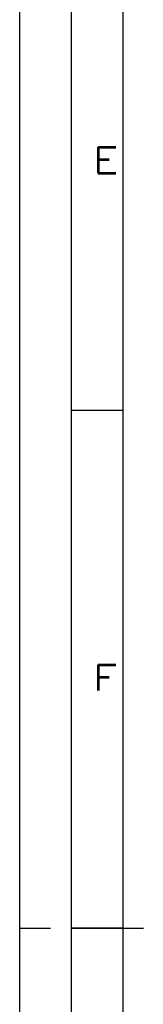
# Model space of a CAD drawing. Header units: millimetres. Extents: x -4 to 841, y -4 to 594.
# Tile 8 of 19: x 0 to 12, y 290 to 385. Entities that reach past the tile are written whole.
import ezdxf

# ---------------------------------------------------------------- set-up
doc = ezdxf.new("R2010")
doc.units = ezdxf.units.MM
doc.layers.add('1', color=7, linetype='Continuous')
doc.styles.add('SEACAD_simplex_shx', font='simplex.shx', dxfattribs={"width": 0.587})

msp = doc.modelspace()

# ---------------------------------------------------------------- linework, layer by layer
at = {"layer": '1', "color": 7, "linetype": 'Continuous'}
for p, q in [((0, 594), (0, 0)), ((5, 589), (5, 5)), ((10, 584), (10, 10)), ((10, 347), (5, 347)), ((0, 297), (3, 297)), ((10, 297), (5, 297)), ((5, 297), (12, 297))]:
    msp.add_line(p, q, dxfattribs=at)

# ---------------------------------------------------------------- texts
at = {"layer": '1', "char_height": 2.5, "attachment_point": 7, "style": 'SEACAD_simplex_shx'}
for s, insert, width in [('{\\fsimplex|b0||i0||c0|p34;\\C7;\\H2.5;\\W1.216;E}', (7.105, 369.932), 4.6065), ('{\\fsimplex|b0||i0||c0|p34;\\C7;\\H2.5;\\W1.216;F}', (7.105, 319.932), 4.46761)]:
    msp.add_mtext(s, dxfattribs=dict(at, insert=insert, width=width))

doc.saveas('drawing.dxf')
